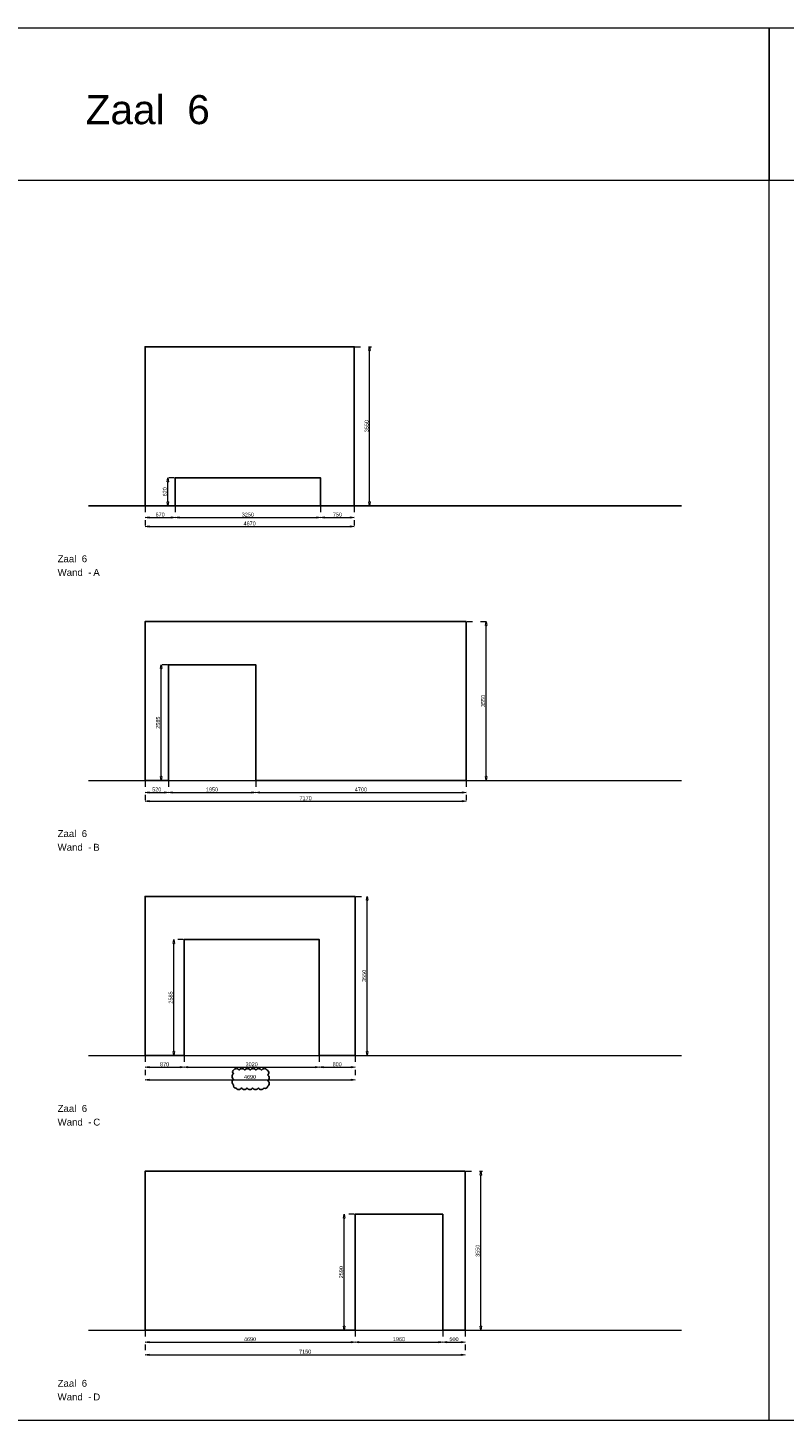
# Model space of a CAD drawing. Header units: millimetres. Extents: x 0 to 331873, y -101826 to 236919.
# Tile 52 of 57: x 265246 to 282141, y 148186 to 179271. Entities that reach past the tile are written whole.
import ezdxf

# ---------------------------------------------------------------- set-up
doc = ezdxf.new("R2010")
doc.units = ezdxf.units.MM
doc.header["$LTSCALE"] = 10
doc.linetypes.add('ACAD_ISO03W100', pattern=[30, 12, -18])
for name, color, linetype, lineweight in [('25-Staal-B', 150, 'Continuous', 25), ('^ 0-Staal-txt', 7, 'Continuous', 0), ('Layer1', 252, 'Continuous', 0)]:
    doc.layers.add(name, color=color, linetype=linetype, lineweight=lineweight)
doc.layers.add('DIM-DIM', color=7, linetype='Continuous')
doc.styles.add('Arial', font='arial.ttf')
doc.dimstyles.new('dim-11', dxfattribs={"dimscale": 35, "dimtxt": 2.5, "dimasz": 2.5, "dimexe": 1.25, "dimexo": 0.625, "dimtad": 1, "dimdec": 0, "dimtxsty": 'Arial', "dimblk": 'CLOSEDBLANK', "dimcen": 3, "dimclrd": 252, "dimclre": 252, "dimclrt": 7, "dimadec": 0, "dimazin": 0, "dimtfac": 1, "dimtdec": 0, "dimtmove": 0, "dimatfit": 3, "dimldrblk": 'CLOSEDBLANK', "dimfxl": 1, "dimlwd": 0, "dimlwe": 0, "dimarcsym": 0})

# ---------------------------------------------------------------- blocks, each defined once
blk = doc.blocks.new('_ClosedBlank')
at = {"color": 0, "linetype": 'ByBlock', "lineweight": -2}
for p, q in [((-1, 0.17), (0, 0)), ((-1, 0.17), (-1, -0.17)), ((0, 0), (-1, -0.17))]:
    blk.add_line(p, q, dxfattribs=at)
blk = doc.blocks.new('*D1078')
at = {"layer": 'Defpoints', "color": 0, "transparency": 16777216}
for p in [(236555, -42849), (237225, -42849), (237225, -43116)]:
    blk.add_point(p, dxfattribs=at)
at = {"layer": 'DIM-DIM', "color": 252, "linetype": 'ACAD_ISO03W100', "lineweight": 0, "transparency": 16777216}
for p, q in [((236555, -42871), (236555, -43159)), ((237225, -42871), (237225, -43159))]:
    blk.add_line(p, q, dxfattribs=at)
at = {"layer": 'DIM-DIM', "color": 252, "lineweight": 0, "transparency": 16777216}
blk.add_line((236643, -43116), (237138, -43116), dxfattribs=at)
at = {"layer": 'DIM-DIM', "color": 252, "lineweight": 0, "transparency": 16777216, "xscale": 87.5, "yscale": 87.5, "zscale": 87.5, "rotation": 180}
blk.add_blockref('_ClosedBlank', (236555, -43116), dxfattribs=at)
at = {"layer": 'DIM-DIM', "color": 252, "lineweight": 0, "transparency": 16777216, "xscale": 87.5, "yscale": 87.5, "zscale": 87.5}
blk.add_blockref('_ClosedBlank', (237225, -43116), dxfattribs=at)
at = {"layer": 'DIM-DIM', "color": 7, "transparency": 16777216, "insert": (236890, -43049), "char_height": 87.5, "attachment_point": 5, "style": 'Arial'}
blk.add_mtext('670', dxfattribs=at)
blk = doc.blocks.new('*D1211')
at = {"layer": 'Defpoints', "color": 0, "transparency": 16777216}
for p in [(237225, -42849), (240475, -42849), (240475, -43116)]:
    blk.add_point(p, dxfattribs=at)
at = {"layer": 'DIM-DIM', "color": 252, "linetype": 'ACAD_ISO03W100', "lineweight": 0, "transparency": 16777216}
for p, q in [((237225, -42871), (237225, -43159)), ((240475, -42871), (240475, -43159))]:
    blk.add_line(p, q, dxfattribs=at)
at = {"layer": 'DIM-DIM', "color": 252, "lineweight": 0, "transparency": 16777216}
blk.add_line((237313, -43116), (240388, -43116), dxfattribs=at)
at = {"layer": 'DIM-DIM', "color": 252, "lineweight": 0, "transparency": 16777216, "xscale": 87.5, "yscale": 87.5, "zscale": 87.5, "rotation": 180}
blk.add_blockref('_ClosedBlank', (237225, -43116), dxfattribs=at)
at = {"layer": 'DIM-DIM', "color": 252, "lineweight": 0, "transparency": 16777216, "xscale": 87.5, "yscale": 87.5, "zscale": 87.5}
blk.add_blockref('_ClosedBlank', (240475, -43116), dxfattribs=at)
at = {"layer": 'DIM-DIM', "color": 7, "transparency": 16777216, "insert": (238850, -43049), "char_height": 87.5, "attachment_point": 5, "style": 'Arial'}
blk.add_mtext('3250', dxfattribs=at)
blk = doc.blocks.new('*D1212')
at = {"layer": 'Defpoints', "color": 0, "transparency": 16777216}
for p in [(240475, -42849), (241225, -42849), (241225, -43116)]:
    blk.add_point(p, dxfattribs=at)
at = {"layer": 'DIM-DIM', "color": 252, "linetype": 'ACAD_ISO03W100', "lineweight": 0, "transparency": 16777216}
for p, q in [((240475, -42871), (240475, -43159)), ((241225, -42871), (241225, -43159))]:
    blk.add_line(p, q, dxfattribs=at)
at = {"layer": 'DIM-DIM', "color": 252, "lineweight": 0, "transparency": 16777216}
blk.add_line((240563, -43116), (241138, -43116), dxfattribs=at)
at = {"layer": 'DIM-DIM', "color": 252, "lineweight": 0, "transparency": 16777216, "xscale": 87.5, "yscale": 87.5, "zscale": 87.5, "rotation": 180}
blk.add_blockref('_ClosedBlank', (240475, -43116), dxfattribs=at)
at = {"layer": 'DIM-DIM', "color": 252, "lineweight": 0, "transparency": 16777216, "xscale": 87.5, "yscale": 87.5, "zscale": 87.5}
blk.add_blockref('_ClosedBlank', (241225, -43116), dxfattribs=at)
at = {"layer": 'DIM-DIM', "color": 7, "transparency": 16777216, "insert": (240850, -43049), "char_height": 87.5, "attachment_point": 5, "style": 'Arial'}
blk.add_mtext('750', dxfattribs=at)
blk = doc.blocks.new('*D1213')
at = {"layer": 'Defpoints', "color": 0, "transparency": 16777216}
for p in [(236555, -42849), (241225, -42849), (241225, -43312)]:
    blk.add_point(p, dxfattribs=at)
at = {"layer": 'DIM-DIM', "color": 252, "linetype": 'ACAD_ISO03W100', "lineweight": 0, "transparency": 16777216}
for p, q in [((236555, -42871), (236555, -43356)), ((241225, -42871), (241225, -43356))]:
    blk.add_line(p, q, dxfattribs=at)
at = {"layer": 'DIM-DIM', "color": 252, "lineweight": 0, "transparency": 16777216}
blk.add_line((236643, -43312), (241138, -43312), dxfattribs=at)
at = {"layer": 'DIM-DIM', "color": 252, "lineweight": 0, "transparency": 16777216, "xscale": 87.5, "yscale": 87.5, "zscale": 87.5, "rotation": 180}
blk.add_blockref('_ClosedBlank', (236555, -43312), dxfattribs=at)
at = {"layer": 'DIM-DIM', "color": 252, "lineweight": 0, "transparency": 16777216, "xscale": 87.5, "yscale": 87.5, "zscale": 87.5}
blk.add_blockref('_ClosedBlank', (241225, -43312), dxfattribs=at)
at = {"layer": 'DIM-DIM', "color": 7, "transparency": 16777216, "insert": (238890, -43246), "char_height": 87.5, "attachment_point": 5, "style": 'Arial'}
blk.add_mtext('4670', dxfattribs=at)
blk = doc.blocks.new('*D1214')
at = {"layer": 'Defpoints', "color": 0, "transparency": 16777216}
for p in [(241225, -39299), (241569, -39299), (241225, -42849)]:
    blk.add_point(p, dxfattribs=at)
at = {"layer": 'DIM-DIM', "color": 252, "linetype": 'ACAD_ISO03W100', "lineweight": 0, "transparency": 16777216}
for p, q in [((241247, -39299), (241613, -39299)), ((241247, -42849), (241613, -42849))]:
    blk.add_line(p, q, dxfattribs=at)
at = {"layer": 'DIM-DIM', "color": 252, "lineweight": 0, "transparency": 16777216}
blk.add_line((241569, -42762), (241569, -39387), dxfattribs=at)
at = {"layer": 'DIM-DIM', "color": 252, "lineweight": 0, "transparency": 16777216, "xscale": 87.5, "yscale": 87.5, "zscale": 87.5}
for p, rotation in [((241569, -39299), 90), ((241569, -42849), 270)]:
    blk.add_blockref('_ClosedBlank', p, dxfattribs=dict(at, rotation=rotation))
at = {"layer": 'DIM-DIM', "color": 7, "transparency": 16777216, "insert": (241503, -41074), "char_height": 87.5, "attachment_point": 5, "rotation": 90, "style": 'Arial'}
blk.add_mtext('3550', dxfattribs=at)
blk = doc.blocks.new('*D1215')
at = {"layer": 'Defpoints', "color": 0, "transparency": 16777216}
for p in [(237061, -42229), (237225, -42229), (237225, -42849)]:
    blk.add_point(p, dxfattribs=at)
at = {"layer": 'DIM-DIM', "color": 252, "linetype": 'ACAD_ISO03W100', "lineweight": 0, "transparency": 16777216}
for p, q in [((237203, -42229), (237017, -42229)), ((237203, -42849), (237017, -42849))]:
    blk.add_line(p, q, dxfattribs=at)
at = {"layer": 'DIM-DIM', "color": 252, "lineweight": 0, "transparency": 16777216}
blk.add_line((237061, -42762), (237061, -42317), dxfattribs=at)
at = {"layer": 'DIM-DIM', "color": 252, "lineweight": 0, "transparency": 16777216, "xscale": 87.5, "yscale": 87.5, "zscale": 87.5}
for p, rotation in [((237061, -42229), 90), ((237061, -42849), 270)]:
    blk.add_blockref('_ClosedBlank', p, dxfattribs=dict(at, rotation=rotation))
at = {"layer": 'DIM-DIM', "color": 7, "transparency": 16777216, "insert": (236995, -42539), "char_height": 87.5, "attachment_point": 5, "rotation": 90, "style": 'Arial'}
blk.add_mtext('620', dxfattribs=at)
blk = doc.blocks.new('*D1079')
at = {"layer": 'Defpoints', "color": 0, "transparency": 16777216}
for p in [(236555, -48985), (237075, -48985), (237075, -49252)]:
    blk.add_point(p, dxfattribs=at)
at = {"layer": 'DIM-DIM', "color": 252, "linetype": 'ACAD_ISO03W100', "lineweight": 0, "transparency": 16777216}
for p, q in [((236555, -49007), (236555, -49296)), ((237075, -49007), (237075, -49296))]:
    blk.add_line(p, q, dxfattribs=at)
at = {"layer": 'DIM-DIM', "color": 252, "lineweight": 0, "transparency": 16777216}
blk.add_line((236643, -49252), (236988, -49252), dxfattribs=at)
at = {"layer": 'DIM-DIM', "color": 252, "lineweight": 0, "transparency": 16777216, "xscale": 87.5, "yscale": 87.5, "zscale": 87.5, "rotation": 180}
blk.add_blockref('_ClosedBlank', (236555, -49252), dxfattribs=at)
at = {"layer": 'DIM-DIM', "color": 252, "lineweight": 0, "transparency": 16777216, "xscale": 87.5, "yscale": 87.5, "zscale": 87.5}
blk.add_blockref('_ClosedBlank', (237075, -49252), dxfattribs=at)
at = {"layer": 'DIM-DIM', "color": 7, "transparency": 16777216, "insert": (236815, -49185), "char_height": 87.5, "attachment_point": 5, "style": 'Arial'}
blk.add_mtext('520', dxfattribs=at)
blk = doc.blocks.new('*D1080')
at = {"layer": 'Defpoints', "color": 0, "transparency": 16777216}
for p in [(237075, -48985), (239025, -48985), (239025, -49252)]:
    blk.add_point(p, dxfattribs=at)
at = {"layer": 'DIM-DIM', "color": 252, "linetype": 'ACAD_ISO03W100', "lineweight": 0, "transparency": 16777216}
for p, q in [((237075, -49007), (237075, -49296)), ((239025, -49007), (239025, -49296))]:
    blk.add_line(p, q, dxfattribs=at)
at = {"layer": 'DIM-DIM', "color": 252, "lineweight": 0, "transparency": 16777216}
blk.add_line((237163, -49252), (238938, -49252), dxfattribs=at)
at = {"layer": 'DIM-DIM', "color": 252, "lineweight": 0, "transparency": 16777216, "xscale": 87.5, "yscale": 87.5, "zscale": 87.5, "rotation": 180}
blk.add_blockref('_ClosedBlank', (237075, -49252), dxfattribs=at)
at = {"layer": 'DIM-DIM', "color": 252, "lineweight": 0, "transparency": 16777216, "xscale": 87.5, "yscale": 87.5, "zscale": 87.5}
blk.add_blockref('_ClosedBlank', (239025, -49252), dxfattribs=at)
at = {"layer": 'DIM-DIM', "color": 7, "transparency": 16777216, "insert": (238050, -49185), "char_height": 87.5, "attachment_point": 5, "style": 'Arial'}
blk.add_mtext('1950', dxfattribs=at)
blk = doc.blocks.new('*D1081')
at = {"layer": 'Defpoints', "color": 0, "transparency": 16777216}
for p in [(239025, -48985), (243725, -48985), (243725, -49252)]:
    blk.add_point(p, dxfattribs=at)
at = {"layer": 'DIM-DIM', "color": 252, "linetype": 'ACAD_ISO03W100', "lineweight": 0, "transparency": 16777216}
for p, q in [((239025, -49007), (239025, -49296)), ((243725, -49007), (243725, -49296))]:
    blk.add_line(p, q, dxfattribs=at)
at = {"layer": 'DIM-DIM', "color": 252, "lineweight": 0, "transparency": 16777216}
blk.add_line((239113, -49252), (243638, -49252), dxfattribs=at)
at = {"layer": 'DIM-DIM', "color": 252, "lineweight": 0, "transparency": 16777216, "xscale": 87.5, "yscale": 87.5, "zscale": 87.5, "rotation": 180}
blk.add_blockref('_ClosedBlank', (239025, -49252), dxfattribs=at)
at = {"layer": 'DIM-DIM', "color": 252, "lineweight": 0, "transparency": 16777216, "xscale": 87.5, "yscale": 87.5, "zscale": 87.5}
blk.add_blockref('_ClosedBlank', (243725, -49252), dxfattribs=at)
at = {"layer": 'DIM-DIM', "color": 7, "transparency": 16777216, "insert": (241375, -49185), "char_height": 87.5, "attachment_point": 5, "style": 'Arial'}
blk.add_mtext('4700', dxfattribs=at)
blk = doc.blocks.new('*D1082')
at = {"layer": 'Defpoints', "color": 0, "transparency": 16777216}
for p in [(236555, -48985), (243725, -48985), (243725, -49449)]:
    blk.add_point(p, dxfattribs=at)
at = {"layer": 'DIM-DIM', "color": 252, "linetype": 'ACAD_ISO03W100', "lineweight": 0, "transparency": 16777216}
for p, q in [((236555, -49007), (236555, -49492)), ((243725, -49007), (243725, -49492))]:
    blk.add_line(p, q, dxfattribs=at)
at = {"layer": 'DIM-DIM', "color": 252, "lineweight": 0, "transparency": 16777216}
blk.add_line((236643, -49449), (243638, -49449), dxfattribs=at)
at = {"layer": 'DIM-DIM', "color": 252, "lineweight": 0, "transparency": 16777216, "xscale": 87.5, "yscale": 87.5, "zscale": 87.5, "rotation": 180}
blk.add_blockref('_ClosedBlank', (236555, -49449), dxfattribs=at)
at = {"layer": 'DIM-DIM', "color": 252, "lineweight": 0, "transparency": 16777216, "xscale": 87.5, "yscale": 87.5, "zscale": 87.5}
blk.add_blockref('_ClosedBlank', (243725, -49449), dxfattribs=at)
at = {"layer": 'DIM-DIM', "color": 7, "transparency": 16777216, "insert": (240140, -49382), "char_height": 87.5, "attachment_point": 5, "style": 'Arial'}
blk.add_mtext('7170', dxfattribs=at)
blk = doc.blocks.new('*D1083')
at = {"layer": 'Defpoints', "color": 0, "transparency": 16777216}
for p in [(236911, -46400), (237075, -46400), (237075, -48985)]:
    blk.add_point(p, dxfattribs=at)
at = {"layer": 'DIM-DIM', "color": 252, "linetype": 'ACAD_ISO03W100', "lineweight": 0, "transparency": 16777216}
for p, q in [((237053, -46400), (236867, -46400)), ((237053, -48985), (236867, -48985))]:
    blk.add_line(p, q, dxfattribs=at)
at = {"layer": 'DIM-DIM', "color": 252, "lineweight": 0, "transparency": 16777216}
blk.add_line((236911, -48898), (236911, -46488), dxfattribs=at)
at = {"layer": 'DIM-DIM', "color": 252, "lineweight": 0, "transparency": 16777216, "xscale": 87.5, "yscale": 87.5, "zscale": 87.5}
for p, rotation in [((236911, -46400), 90), ((236911, -48985), 270)]:
    blk.add_blockref('_ClosedBlank', p, dxfattribs=dict(at, rotation=rotation))
at = {"layer": 'DIM-DIM', "color": 7, "transparency": 16777216, "insert": (236845, -47693), "char_height": 87.5, "attachment_point": 5, "rotation": 90, "style": 'Arial'}
blk.add_mtext('2585', dxfattribs=at)
blk = doc.blocks.new('*D1216')
at = {"layer": 'Defpoints', "color": 0, "transparency": 16777216}
for p in [(243725, -45435), (244171, -45435), (243725, -48985)]:
    blk.add_point(p, dxfattribs=at)
at = {"layer": 'DIM-DIM', "color": 252, "linetype": 'ACAD_ISO03W100', "lineweight": 0, "transparency": 16777216}
for p, q in [((243747, -45435), (244215, -45435)), ((243747, -48985), (244215, -48985))]:
    blk.add_line(p, q, dxfattribs=at)
at = {"layer": 'DIM-DIM', "color": 252, "lineweight": 0, "transparency": 16777216}
blk.add_line((244171, -48898), (244171, -45523), dxfattribs=at)
at = {"layer": 'DIM-DIM', "color": 252, "lineweight": 0, "transparency": 16777216, "xscale": 87.5, "yscale": 87.5, "zscale": 87.5}
for p, rotation in [((244171, -45435), 90), ((244171, -48985), 270)]:
    blk.add_blockref('_ClosedBlank', p, dxfattribs=dict(at, rotation=rotation))
at = {"layer": 'DIM-DIM', "color": 7, "transparency": 16777216, "insert": (244105, -47210), "char_height": 87.5, "attachment_point": 5, "rotation": 90, "style": 'Arial'}
blk.add_mtext('3550', dxfattribs=at)
blk = doc.blocks.new('*D1084')
at = {"layer": 'Defpoints', "color": 0, "transparency": 16777216}
for p in [(236555, -55121), (237425, -55121), (237425, -55388)]:
    blk.add_point(p, dxfattribs=at)
at = {"layer": 'DIM-DIM', "color": 252, "linetype": 'ACAD_ISO03W100', "lineweight": 0, "transparency": 16777216}
for p, q in [((236555, -55143), (236555, -55432)), ((237425, -55143), (237425, -55432))]:
    blk.add_line(p, q, dxfattribs=at)
at = {"layer": 'DIM-DIM', "color": 252, "lineweight": 0, "transparency": 16777216}
blk.add_line((236643, -55388), (237338, -55388), dxfattribs=at)
at = {"layer": 'DIM-DIM', "color": 252, "lineweight": 0, "transparency": 16777216, "xscale": 87.5, "yscale": 87.5, "zscale": 87.5, "rotation": 180}
blk.add_blockref('_ClosedBlank', (236555, -55388), dxfattribs=at)
at = {"layer": 'DIM-DIM', "color": 252, "lineweight": 0, "transparency": 16777216, "xscale": 87.5, "yscale": 87.5, "zscale": 87.5}
blk.add_blockref('_ClosedBlank', (237425, -55388), dxfattribs=at)
at = {"layer": 'DIM-DIM', "color": 7, "transparency": 16777216, "insert": (236990, -55321), "char_height": 87.5, "attachment_point": 5, "style": 'Arial'}
blk.add_mtext('870', dxfattribs=at)
blk = doc.blocks.new('*D1085')
at = {"layer": 'Defpoints', "color": 0, "transparency": 16777216}
for p in [(237425, -55121), (240445, -55121), (240445, -55388)]:
    blk.add_point(p, dxfattribs=at)
at = {"layer": 'DIM-DIM', "color": 252, "linetype": 'ACAD_ISO03W100', "lineweight": 0, "transparency": 16777216}
for p, q in [((237425, -55143), (237425, -55432)), ((240445, -55143), (240445, -55432))]:
    blk.add_line(p, q, dxfattribs=at)
at = {"layer": 'DIM-DIM', "color": 252, "lineweight": 0, "transparency": 16777216}
blk.add_line((237513, -55388), (240358, -55388), dxfattribs=at)
at = {"layer": 'DIM-DIM', "color": 252, "lineweight": 0, "transparency": 16777216, "xscale": 87.5, "yscale": 87.5, "zscale": 87.5, "rotation": 180}
blk.add_blockref('_ClosedBlank', (237425, -55388), dxfattribs=at)
at = {"layer": 'DIM-DIM', "color": 252, "lineweight": 0, "transparency": 16777216, "xscale": 87.5, "yscale": 87.5, "zscale": 87.5}
blk.add_blockref('_ClosedBlank', (240445, -55388), dxfattribs=at)
at = {"layer": 'DIM-DIM', "color": 7, "transparency": 16777216, "insert": (238935, -55321), "char_height": 87.5, "attachment_point": 5, "style": 'Arial'}
blk.add_mtext('3020', dxfattribs=at)
blk = doc.blocks.new('*D1086')
at = {"layer": 'Defpoints', "color": 0, "transparency": 16777216}
for p in [(240445, -55121), (241245, -55121), (241245, -55388)]:
    blk.add_point(p, dxfattribs=at)
at = {"layer": 'DIM-DIM', "color": 252, "linetype": 'ACAD_ISO03W100', "lineweight": 0, "transparency": 16777216}
for p, q in [((240445, -55143), (240445, -55432)), ((241245, -55143), (241245, -55432))]:
    blk.add_line(p, q, dxfattribs=at)
at = {"layer": 'DIM-DIM', "color": 252, "lineweight": 0, "transparency": 16777216}
blk.add_line((240533, -55388), (241158, -55388), dxfattribs=at)
at = {"layer": 'DIM-DIM', "color": 252, "lineweight": 0, "transparency": 16777216, "xscale": 87.5, "yscale": 87.5, "zscale": 87.5, "rotation": 180}
blk.add_blockref('_ClosedBlank', (240445, -55388), dxfattribs=at)
at = {"layer": 'DIM-DIM', "color": 252, "lineweight": 0, "transparency": 16777216, "xscale": 87.5, "yscale": 87.5, "zscale": 87.5}
blk.add_blockref('_ClosedBlank', (241245, -55388), dxfattribs=at)
at = {"layer": 'DIM-DIM', "color": 7, "transparency": 16777216, "insert": (240845, -55321), "char_height": 87.5, "attachment_point": 5, "style": 'Arial'}
blk.add_mtext('800', dxfattribs=at)
blk = doc.blocks.new('*D1087')
at = {"layer": 'Defpoints', "color": 0, "transparency": 16777216}
for p in [(236555, -55121), (241245, -55121), (241245, -55668)]:
    blk.add_point(p, dxfattribs=at)
at = {"layer": 'DIM-DIM', "color": 252, "linetype": 'ACAD_ISO03W100', "lineweight": 0, "transparency": 16777216}
for p, q in [((236555, -55143), (236555, -55712)), ((241245, -55143), (241245, -55712))]:
    blk.add_line(p, q, dxfattribs=at)
at = {"layer": 'DIM-DIM', "color": 252, "lineweight": 0, "transparency": 16777216}
blk.add_line((236643, -55668), (241158, -55668), dxfattribs=at)
at = {"layer": 'DIM-DIM', "color": 252, "lineweight": 0, "transparency": 16777216, "xscale": 87.5, "yscale": 87.5, "zscale": 87.5, "rotation": 180}
blk.add_blockref('_ClosedBlank', (236555, -55668), dxfattribs=at)
at = {"layer": 'DIM-DIM', "color": 252, "lineweight": 0, "transparency": 16777216, "xscale": 87.5, "yscale": 87.5, "zscale": 87.5}
blk.add_blockref('_ClosedBlank', (241245, -55668), dxfattribs=at)
at = {"layer": 'DIM-DIM', "color": 7, "transparency": 16777216, "insert": (238900, -55602), "char_height": 87.5, "attachment_point": 5, "style": 'Arial'}
blk.add_mtext('4690', dxfattribs=at)
blk = doc.blocks.new('*D1217')
at = {"layer": 'Defpoints', "color": 0, "transparency": 16777216}
for p in [(241245, -51571), (241515, -51571), (241245, -55121)]:
    blk.add_point(p, dxfattribs=at)
at = {"layer": 'DIM-DIM', "color": 252, "linetype": 'ACAD_ISO03W100', "lineweight": 0, "transparency": 16777216}
for p, q in [((241267, -51571), (241558, -51571)), ((241267, -55121), (241558, -55121))]:
    blk.add_line(p, q, dxfattribs=at)
at = {"layer": 'DIM-DIM', "color": 252, "lineweight": 0, "transparency": 16777216}
blk.add_line((241515, -55034), (241515, -51659), dxfattribs=at)
at = {"layer": 'DIM-DIM', "color": 252, "lineweight": 0, "transparency": 16777216, "xscale": 87.5, "yscale": 87.5, "zscale": 87.5}
for p, rotation in [((241515, -51571), 90), ((241515, -55121), 270)]:
    blk.add_blockref('_ClosedBlank', p, dxfattribs=dict(at, rotation=rotation))
at = {"layer": 'DIM-DIM', "color": 7, "transparency": 16777216, "insert": (241448, -53346), "char_height": 87.5, "attachment_point": 5, "rotation": 90, "style": 'Arial'}
blk.add_mtext('3550', dxfattribs=at)
blk = doc.blocks.new('*D1218')
at = {"layer": 'Defpoints', "color": 0, "transparency": 16777216}
for p in [(237193, -52536), (237425, -52536), (237425, -55121)]:
    blk.add_point(p, dxfattribs=at)
at = {"layer": 'DIM-DIM', "color": 252, "linetype": 'ACAD_ISO03W100', "lineweight": 0, "transparency": 16777216}
for p, q in [((237403, -52536), (237149, -52536)), ((237403, -55121), (237149, -55121))]:
    blk.add_line(p, q, dxfattribs=at)
at = {"layer": 'DIM-DIM', "color": 252, "lineweight": 0, "transparency": 16777216}
blk.add_line((237193, -55034), (237193, -52624), dxfattribs=at)
at = {"layer": 'DIM-DIM', "color": 252, "lineweight": 0, "transparency": 16777216, "xscale": 87.5, "yscale": 87.5, "zscale": 87.5}
for p, rotation in [((237193, -52536), 90), ((237193, -55121), 270)]:
    blk.add_blockref('_ClosedBlank', p, dxfattribs=dict(at, rotation=rotation))
at = {"layer": 'DIM-DIM', "color": 7, "transparency": 16777216, "insert": (237126, -53829), "char_height": 87.5, "attachment_point": 5, "rotation": 90, "style": 'Arial'}
blk.add_mtext('2585', dxfattribs=at)
blk = doc.blocks.new('*D1088')
at = {"layer": 'Defpoints', "color": 0, "transparency": 16777216}
for p in [(236555, -61258), (241245, -61258), (241245, -61524)]:
    blk.add_point(p, dxfattribs=at)
at = {"layer": 'DIM-DIM', "color": 252, "linetype": 'ACAD_ISO03W100', "lineweight": 0, "transparency": 16777216}
for p, q in [((236555, -61280), (236555, -61568)), ((241245, -61280), (241245, -61568))]:
    blk.add_line(p, q, dxfattribs=at)
at = {"layer": 'DIM-DIM', "color": 252, "lineweight": 0, "transparency": 16777216}
blk.add_line((236643, -61524), (241158, -61524), dxfattribs=at)
at = {"layer": 'DIM-DIM', "color": 252, "lineweight": 0, "transparency": 16777216, "xscale": 87.5, "yscale": 87.5, "zscale": 87.5, "rotation": 180}
blk.add_blockref('_ClosedBlank', (236555, -61524), dxfattribs=at)
at = {"layer": 'DIM-DIM', "color": 252, "lineweight": 0, "transparency": 16777216, "xscale": 87.5, "yscale": 87.5, "zscale": 87.5}
blk.add_blockref('_ClosedBlank', (241245, -61524), dxfattribs=at)
at = {"layer": 'DIM-DIM', "color": 7, "transparency": 16777216, "insert": (238900, -61458), "char_height": 87.5, "attachment_point": 5, "style": 'Arial'}
blk.add_mtext('4690', dxfattribs=at)
blk = doc.blocks.new('*D1089')
at = {"layer": 'Defpoints', "color": 0, "transparency": 16777216}
for p in [(241245, -61258), (243205, -61258), (243205, -61524)]:
    blk.add_point(p, dxfattribs=at)
at = {"layer": 'DIM-DIM', "color": 252, "linetype": 'ACAD_ISO03W100', "lineweight": 0, "transparency": 16777216}
for p, q in [((241245, -61280), (241245, -61568)), ((243205, -61280), (243205, -61568))]:
    blk.add_line(p, q, dxfattribs=at)
at = {"layer": 'DIM-DIM', "color": 252, "lineweight": 0, "transparency": 16777216}
blk.add_line((241333, -61524), (243118, -61524), dxfattribs=at)
at = {"layer": 'DIM-DIM', "color": 252, "lineweight": 0, "transparency": 16777216, "xscale": 87.5, "yscale": 87.5, "zscale": 87.5, "rotation": 180}
blk.add_blockref('_ClosedBlank', (241245, -61524), dxfattribs=at)
at = {"layer": 'DIM-DIM', "color": 252, "lineweight": 0, "transparency": 16777216, "xscale": 87.5, "yscale": 87.5, "zscale": 87.5}
blk.add_blockref('_ClosedBlank', (243205, -61524), dxfattribs=at)
at = {"layer": 'DIM-DIM', "color": 7, "transparency": 16777216, "insert": (242225, -61458), "char_height": 87.5, "attachment_point": 5, "style": 'Arial'}
blk.add_mtext('1960', dxfattribs=at)
blk = doc.blocks.new('*D1090')
at = {"layer": 'Defpoints', "color": 0, "transparency": 16777216}
for p in [(243205, -61258), (243705, -61258), (243705, -61524)]:
    blk.add_point(p, dxfattribs=at)
at = {"layer": 'DIM-DIM', "color": 252, "linetype": 'ACAD_ISO03W100', "lineweight": 0, "transparency": 16777216}
for p, q in [((243205, -61280), (243205, -61568)), ((243705, -61280), (243705, -61568))]:
    blk.add_line(p, q, dxfattribs=at)
at = {"layer": 'DIM-DIM', "color": 252, "lineweight": 0, "transparency": 16777216}
blk.add_line((243293, -61524), (243618, -61524), dxfattribs=at)
at = {"layer": 'DIM-DIM', "color": 252, "lineweight": 0, "transparency": 16777216, "xscale": 87.5, "yscale": 87.5, "zscale": 87.5, "rotation": 180}
blk.add_blockref('_ClosedBlank', (243205, -61524), dxfattribs=at)
at = {"layer": 'DIM-DIM', "color": 252, "lineweight": 0, "transparency": 16777216, "xscale": 87.5, "yscale": 87.5, "zscale": 87.5}
blk.add_blockref('_ClosedBlank', (243705, -61524), dxfattribs=at)
at = {"layer": 'DIM-DIM', "color": 7, "transparency": 16777216, "insert": (243455, -61458), "char_height": 87.5, "attachment_point": 5, "style": 'Arial'}
blk.add_mtext('500', dxfattribs=at)
blk = doc.blocks.new('*D1091')
at = {"layer": 'Defpoints', "color": 0, "transparency": 16777216}
for p in [(236555, -61258), (243705, -61258), (243705, -61805)]:
    blk.add_point(p, dxfattribs=at)
at = {"layer": 'DIM-DIM', "color": 252, "linetype": 'ACAD_ISO03W100', "lineweight": 0, "transparency": 16777216}
for p, q in [((236555, -61280), (236555, -61848)), ((243705, -61280), (243705, -61848))]:
    blk.add_line(p, q, dxfattribs=at)
at = {"layer": 'DIM-DIM', "color": 252, "lineweight": 0, "transparency": 16777216}
blk.add_line((236643, -61805), (243618, -61805), dxfattribs=at)
at = {"layer": 'DIM-DIM', "color": 252, "lineweight": 0, "transparency": 16777216, "xscale": 87.5, "yscale": 87.5, "zscale": 87.5, "rotation": 180}
blk.add_blockref('_ClosedBlank', (236555, -61805), dxfattribs=at)
at = {"layer": 'DIM-DIM', "color": 252, "lineweight": 0, "transparency": 16777216, "xscale": 87.5, "yscale": 87.5, "zscale": 87.5}
blk.add_blockref('_ClosedBlank', (243705, -61805), dxfattribs=at)
at = {"layer": 'DIM-DIM', "color": 7, "transparency": 16777216, "insert": (240130, -61738), "char_height": 87.5, "attachment_point": 5, "style": 'Arial'}
blk.add_mtext('7150', dxfattribs=at)
blk = doc.blocks.new('*D1219')
at = {"layer": 'Defpoints', "color": 0, "transparency": 16777216}
for p in [(241001, -58668), (241245, -58668), (241245, -61258)]:
    blk.add_point(p, dxfattribs=at)
at = {"layer": 'DIM-DIM', "color": 252, "linetype": 'ACAD_ISO03W100', "lineweight": 0, "transparency": 16777216}
for p, q in [((241223, -58668), (240957, -58668)), ((241223, -61258), (240957, -61258))]:
    blk.add_line(p, q, dxfattribs=at)
at = {"layer": 'DIM-DIM', "color": 252, "lineweight": 0, "transparency": 16777216}
blk.add_line((241001, -61170), (241001, -58755), dxfattribs=at)
at = {"layer": 'DIM-DIM', "color": 252, "lineweight": 0, "transparency": 16777216, "xscale": 87.5, "yscale": 87.5, "zscale": 87.5}
for p, rotation in [((241001, -58668), 90), ((241001, -61258), 270)]:
    blk.add_blockref('_ClosedBlank', p, dxfattribs=dict(at, rotation=rotation))
at = {"layer": 'DIM-DIM', "color": 7, "transparency": 16777216, "insert": (240935, -59963), "char_height": 87.5, "attachment_point": 5, "rotation": 90, "style": 'Arial'}
blk.add_mtext('2590', dxfattribs=at)
blk = doc.blocks.new('*D1220')
at = {"layer": 'Defpoints', "color": 0, "transparency": 16777216}
for p in [(243705, -57708), (244051, -57708), (243705, -61258)]:
    blk.add_point(p, dxfattribs=at)
at = {"layer": 'DIM-DIM', "color": 252, "linetype": 'ACAD_ISO03W100', "lineweight": 0, "transparency": 16777216}
for p, q in [((243727, -57708), (244095, -57708)), ((243727, -61258), (244095, -61258))]:
    blk.add_line(p, q, dxfattribs=at)
at = {"layer": 'DIM-DIM', "color": 252, "lineweight": 0, "transparency": 16777216}
blk.add_line((244051, -61170), (244051, -57795), dxfattribs=at)
at = {"layer": 'DIM-DIM', "color": 252, "lineweight": 0, "transparency": 16777216, "xscale": 87.5, "yscale": 87.5, "zscale": 87.5}
for p, rotation in [((244051, -57708), 90), ((244051, -61258), 270)]:
    blk.add_blockref('_ClosedBlank', p, dxfattribs=dict(at, rotation=rotation))
at = {"layer": 'DIM-DIM', "color": 7, "transparency": 16777216, "insert": (243984, -59483), "char_height": 87.5, "attachment_point": 5, "rotation": 90, "style": 'Arial'}
blk.add_mtext('3550', dxfattribs=at)
blk = doc.blocks.new('6a')
at = {"layer": '25-Staal-B'}
blk.add_lwpolyline([(236555.2, -42849.1), (237225.2, -42849.1), (237225.2, -42229.1), (240475.2, -42229.1), (240475.2, -42849.1), (241225.2, -42849.1), (241225.2, -39299.1), (236555.2, -39299.1)], close=True, dxfattribs=at)
at = {"layer": '^ 0-Staal-txt', "lineweight": 0, "style": 'Arial'}
for s, height, p in [('Zaal  6', 154.21, (234600.2, -44111.1)), ('Wand  - ', 154.21, (234600.2, -44415.9)), ('A', 154.2, (235397.3, -44415.9))]:
    blk.add_text(s, height=height, dxfattribs=at).set_placement(p)
at = {"layer": 'DIM-DIM'}
for base, p1, p2, picture, middle in [((241569.2, -39299.1), (241225.2, -42849.1), (241225.2, -39299.1), '*D1214', (241502.6, -41074.1)), ((237061.1, -42229.1), (237225.2, -42849.1), (237225.2, -42229.1), '*D1215', (236994.5, -42539.1))]:
    dim = blk.add_linear_dim(base=base, p1=p1, p2=p2, angle=90, dimstyle='dim-11', dxfattribs=at)
    dim.commit()
    dim.dimension.update_dxf_attribs({"geometry": picture, "text_midpoint": middle})
for base, p1, p2, picture, middle in [((237225.2, -43115.6), (236555.2, -42849.1), (237225.2, -42849.1), '*D1078', (236890.2, -43049.1)), ((241225.2, -43312.4), (236555.2, -42849.1), (241225.2, -42849.1), '*D1213', (238890.2, -43245.9)), ((240475.2, -43115.6), (237225.2, -42849.1), (240475.2, -42849.1), '*D1211', (238850.2, -43049)), ((241225.2, -43115.6), (240475.2, -42849.1), (241225.2, -42849.1), '*D1212', (240850.2, -43049.1))]:
    dim = blk.add_linear_dim(base=base, p1=p1, p2=p2, dimstyle='dim-11', dxfattribs=at)
    dim.commit()
    dim.dimension.update_dxf_attribs({"geometry": picture, "text_midpoint": middle})
blk = doc.blocks.new('6b')
at = {"layer": '25-Staal-B'}
blk.add_lwpolyline([(237075.2, -48985.3), (237075.2, -46400.3), (239025.2, -46400.3), (239025.2, -48985.3), (243725.2, -48985.3), (243725.2, -45435.3), (236555.2, -45435.3), (236555.2, -48985.3)], close=True, dxfattribs=at)
at = {"layer": '^ 0-Staal-txt', "lineweight": 0, "style": 'Arial'}
for s, height, p in [('Zaal  6', 154.21, (234600.2, -50247.3)), ('Wand  - ', 154.21, (234600.2, -50552.1)), ('B', 154.2, (235397.3, -50552.1))]:
    blk.add_text(s, height=height, dxfattribs=at).set_placement(p)
at = {"layer": 'DIM-DIM'}
for base, p1, p2, picture, middle in [((244171.2, -45435.3), (243725.2, -48985.3), (243725.2, -45435.3), '*D1216', (244104.7, -47210.3)), ((236911.1, -46400.3), (237075.2, -48985.3), (237075.2, -46400.3), '*D1083', (236844.5, -47692.8))]:
    dim = blk.add_linear_dim(base=base, p1=p1, p2=p2, angle=90, dimstyle='dim-11', dxfattribs=at)
    dim.commit()
    dim.dimension.update_dxf_attribs({"geometry": picture, "text_midpoint": middle})
for base, p1, p2, picture, middle in [((237075.2, -49251.8), (236555.2, -48985.3), (237075.2, -48985.3), '*D1079', (236815.2, -49185.3)), ((243725.2, -49448.6), (236555.2, -48985.3), (243725.2, -48985.3), '*D1082', (240140.2, -49382.1)), ((239025.2, -49251.8), (237075.2, -48985.3), (239025.2, -48985.3), '*D1080', (238050.2, -49185.3)), ((243725.2, -49251.8), (239025.2, -48985.3), (243725.2, -48985.3), '*D1081', (241375.2, -49185.3))]:
    dim = blk.add_linear_dim(base=base, p1=p1, p2=p2, dimstyle='dim-11', dxfattribs=at)
    dim.commit()
    dim.dimension.update_dxf_attribs({"geometry": picture, "text_midpoint": middle})
blk = doc.blocks.new('6c')
at = {"layer": '25-Staal-B'}
blk.add_lwpolyline([(236555.2, -55121.5), (237425.2, -55121.5), (237425.2, -52536.5), (240445.2, -52536.5), (240445.2, -55121.5), (241245.2, -55121.5), (241245.2, -51571.5), (236555.2, -51571.5)], close=True, dxfattribs=at)
at = {"layer": 'DIM-DIM'}
blk.add_lwpolyline([(238529.5, -55448.6, -0.5205671), (238654.5, -55448.6, -0.5205671), (238779.5, -55448.6, -0.5205671), (238904.5, -55448.6, -0.5205671), (239029.5, -55448.6, -0.5205671), (239154.5, -55448.6, -0.5205671), (239279.5, -55448.6, -0.5205671), (239293.1, -55560.1, -0.5205671), (239293.1, -55685.1, -0.5205671), (239293.1, -55810.1, -0.5205671), (239208.3, -55850.3, -0.5205671), (239083.3, -55850.3, -0.5205671), (238958.3, -55850.3, -0.5205671), (238833.3, -55850.3, -0.5205671), (238708.3, -55850.3, -0.5205671), (238583.3, -55850.3, -0.5205671), (238529.5, -55779.1, -0.5205671), (238529.5, -55654.1, -0.5205671), (238529.5, -55529.1, -0.5205671)], format="xyb", close=True, dxfattribs=at)
at = {"layer": '^ 0-Staal-txt', "lineweight": 0, "style": 'Arial'}
for s, height, p in [('Zaal  6', 154.21, (234600.2, -56383.5)), ('Wand  - ', 154.21, (234600.2, -56688.3)), ('C', 154.2, (235397.3, -56688.3))]:
    blk.add_text(s, height=height, dxfattribs=at).set_placement(p)
at = {"layer": 'DIM-DIM'}
for base, p1, p2, picture, middle in [((241514.6, -51571.5), (241245.2, -55121.5), (241245.2, -51571.5), '*D1217', (241448, -53346.5)), ((237192.5, -52536.5), (237425.2, -55121.5), (237425.2, -52536.5), '*D1218', (237126, -53829))]:
    dim = blk.add_linear_dim(base=base, p1=p1, p2=p2, angle=90, dimstyle='dim-11', dxfattribs=at)
    dim.commit()
    dim.dimension.update_dxf_attribs({"geometry": picture, "text_midpoint": middle})
for base, p1, p2, picture, middle in [((237425.2, -55388), (236555.2, -55121.5), (237425.2, -55121.5), '*D1084', (236990.2, -55321.5)), ((241245.2, -55668.5), (236555.2, -55121.5), (241245.2, -55121.5), '*D1087', (238900.2, -55601.9)), ((240445.2, -55388), (237425.2, -55121.5), (240445.2, -55121.5), '*D1085', (238935.2, -55321.4)), ((241245.2, -55388), (240445.2, -55121.5), (241245.2, -55121.5), '*D1086', (240845.2, -55321.5))]:
    dim = blk.add_linear_dim(base=base, p1=p1, p2=p2, dimstyle='dim-11', dxfattribs=at)
    dim.commit()
    dim.dimension.update_dxf_attribs({"geometry": picture, "text_midpoint": middle})
blk = doc.blocks.new('6d')
at = {"layer": '25-Staal-B'}
blk.add_lwpolyline([(236555.2, -61257.7), (241245.2, -61257.7), (241245.2, -58667.7), (243205.2, -58667.7), (243205.2, -61257.7), (243705.2, -61257.7), (243705.2, -57707.7), (236555.2, -57707.7)], close=True, dxfattribs=at)
at = {"layer": '^ 0-Staal-txt', "lineweight": 0, "style": 'Arial'}
for s, height, p in [('Zaal  6', 154.21, (234600.2, -62519.7)), ('Wand  - ', 154.21, (234600.2, -62824.5)), ('D', 154.2, (235397.3, -62824.5))]:
    blk.add_text(s, height=height, dxfattribs=at).set_placement(p)
at = {"layer": 'DIM-DIM'}
for base, p1, p2, picture, middle in [((244050.8, -57707.7), (243705.2, -61257.7), (243705.2, -57707.7), '*D1220', (243984.2, -59482.7)), ((241001.2, -58667.7), (241245.2, -61257.7), (241245.2, -58667.7), '*D1219', (240934.7, -59962.7))]:
    dim = blk.add_linear_dim(base=base, p1=p1, p2=p2, angle=90, dimstyle='dim-11', dxfattribs=at)
    dim.commit()
    dim.dimension.update_dxf_attribs({"geometry": picture, "text_midpoint": middle})
for base, p1, p2, picture, middle in [((241245.2, -61524.2), (236555.2, -61257.7), (241245.2, -61257.7), '*D1088', (238900.2, -61457.6)), ((243705.2, -61804.7), (236555.2, -61257.7), (243705.2, -61257.7), '*D1091', (240130.2, -61738.1)), ((243205.2, -61524.2), (241245.2, -61257.7), (243205.2, -61257.7), '*D1089', (242225.2, -61457.6)), ((243705.2, -61524.2), (243205.2, -61257.7), (243705.2, -61257.7), '*D1090', (243455.2, -61457.6))]:
    dim = blk.add_linear_dim(base=base, p1=p1, p2=p2, dimstyle='dim-11', dxfattribs=at)
    dim.commit()
    dim.dimension.update_dxf_attribs({"geometry": picture, "text_midpoint": middle})

msp = doc.modelspace()

# ---------------------------------------------------------------- linework, layer by layer
at = {"layer": '^ 0-Staal-txt', "lineweight": 0}
for points in [[(266600.43, 162466.43), (279850.81, 162466.43)], [(266600.43, 156330.24), (279850.81, 156330.24)], [(266600.43, 150194.04), (279850.81, 150194.04)]]:
    msp.add_lwpolyline(points, dxfattribs=at)
at = {"layer": 'DIM-DIM'}
msp.add_lwpolyline([(266600.43, 168602.63), (279850.81, 168602.63)], dxfattribs=at)
at = {"layer": 'Layer1'}
for points in [[(281807.61, 175859.59), (264575.48, 175859.59), (264575.48, 179270.94), (281807.61, 179270.94)], [(299219.97, 175859.59), (281807.61, 175859.59), (281807.61, 179270.94), (299219.97, 179270.94)]]:
    msp.add_lwpolyline(points, close=True, dxfattribs=at)
for points in [[(281807.61, 148186.28), (281807.61, 175859.59)], [(122396.35, 148186.28), (331872.66, 148186.28)]]:
    msp.add_lwpolyline(points, dxfattribs=at)

# ---------------------------------------------------------------- block references
at = {"layer": 'DIM-DIM'}
for name in ['6a', '6b', '6c', '6d']:
    msp.add_blockref(name, (31310.75, 211451.72), dxfattribs=at)

# ---------------------------------------------------------------- texts
at = {"layer": '^ 0-Staal-txt', "lineweight": 0, "style": 'Arial'}
msp.add_text('Zaal  6', height=650, dxfattribs=at).set_placement((266535.97, 177120.33))

doc.saveas('drawing.dxf')
